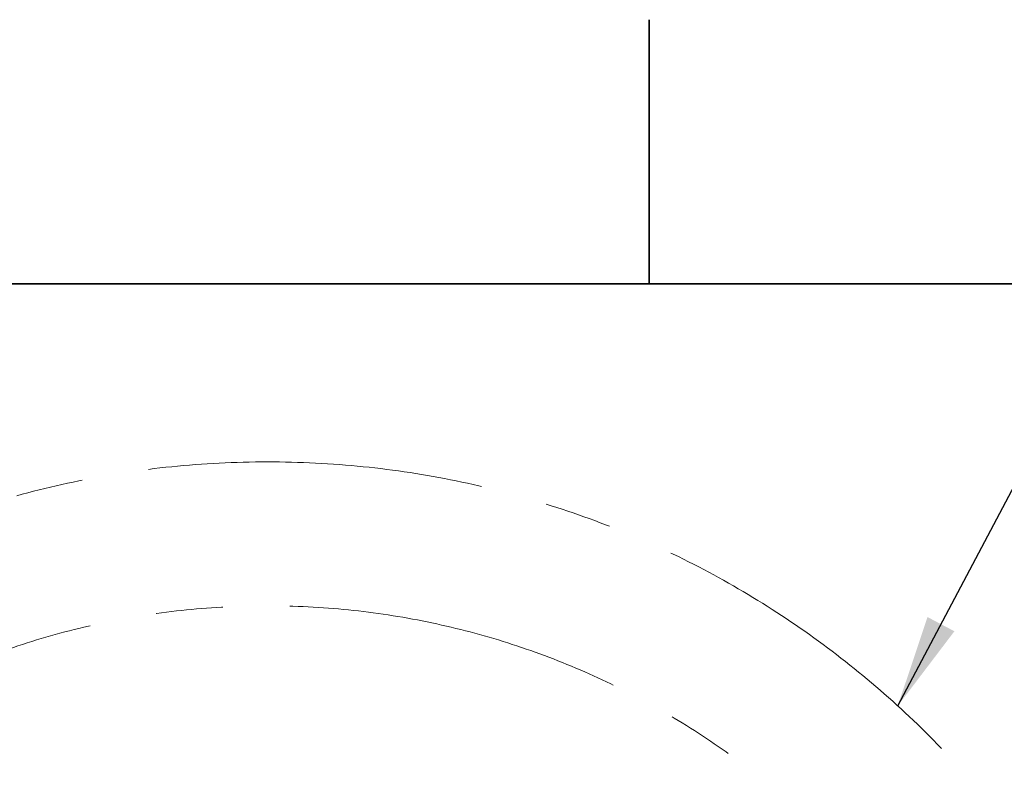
# Model space of a CAD drawing. Header units: millimetres. Extents: x 0 to 11920, y 0 to 8400.
# Tile 85 of 120: x 5583 to 6329, y 7833 to 8400. Entities that reach past the tile are written whole.
import ezdxf

# ---------------------------------------------------------------- set-up
doc = ezdxf.new("R2010")
doc.units = ezdxf.units.MM
doc.header["$LTSCALE"] = 20
doc.linetypes.add('CENTERX2', pattern=[20.32, 12.7, -2.54, 2.54, -2.54])
doc.dimstyles.new('SLDDIMSTYLE5', dxfattribs={"dimtxt": 0.18, "dimasz": 70, "dimexe": 0, "dimexo": 0.0625, "dimgap": 0, "dimtad": 0, "dimtih": 1, "dimtoh": 1, "dimdec": 0, "dimrnd": 1e-09, "dimzin": 0, "dimdsep": 46, "dimtxsty": 'Standard', "dimsah": 1, "dimcen": 0.09, "dimadec": 0, "dimazin": 0, "dimtfac": 70, "dimtdec": 0, "dimtofl": 0, "dimtmove": 0, "dimatfit": 3, "dimfxl": 1, "dimfrac": 2, "dimtolj": 1, "dimtzin": 0, "dimarcsym": 0})

msp = doc.modelspace()

# ---------------------------------------------------------------- linework, layer by layer
at = {"color": 7, "linetype": 'Continuous', "lineweight": 35}
for p, q in [((6060, 8200), (6060, 8400)), ((11720, 8200), (400, 8200))]:
    msp.add_line(p, q, dxfattribs=at)
at = {"color": 7, "linetype": 'CENTERX2', "lineweight": 18}
for radius in [709.017293, 600]:
    msp.add_circle((5770.862642, 7356.115361), radius, dxfattribs=at)

# ---------------------------------------------------------------- leaders
at = {"color": 7, "linetype": 'Continuous', "lineweight": 0}
msp.add_leader([(6248.260988, 7880.325567), (6355.555556, 8083.329168)], dimstyle='SLDDIMSTYLE5', dxfattribs=at)

doc.saveas('drawing.dxf')
